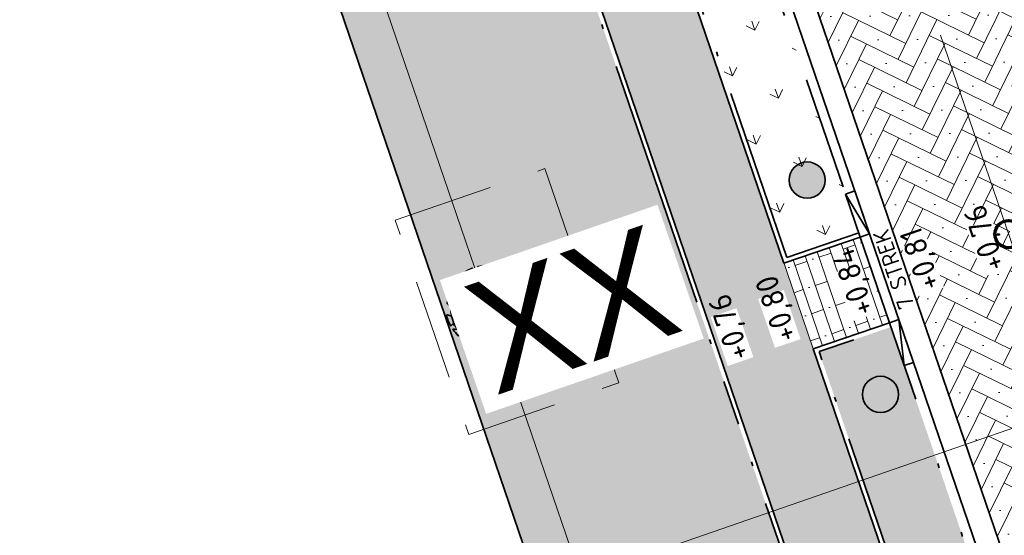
# Model space of a CAD drawing. Header units: metres. Extents: x 264779 to 275389, y 575281 to 580396.
# Tile 143 of 174: x 265509 to 265531, y 576957 to 576968. Entities that reach past the tile are written whole.
import ezdxf
from ezdxf.enums import TextEntityAlignment as Align

# ---------------------------------------------------------------- set-up
doc = ezdxf.new("R2018")
doc.units = ezdxf.units.M
for name, pattern in [('AM-AS', [16, 10, -2, 2, -2]), ('B-WE-VH-KANTOPSLUITING_OPSLUITBAND_[AFMETINGEN1]-G', [10, 5.5, -0.875, 0, -0.875, 1, -0.875, 0, -0.875]), ('B-WE-VH-KANTOPSLUITING_TROTTOIRBAND_RWS_[AFMETINGEN1]-G', [10, 2.5, -1.5, 0, -1.5, 0, -1.5, 0, -1.5, 0, -1.5]), ('HIDDEN', [9.525, 6.35, -3.175])]:
    doc.linetypes.add(name, pattern=pattern)
for name, color, linetype, lineweight, true_color in [('B-WE-KL-TRACE-A', 9, 'Continuous', 13, 0x808080), ('N-GV-GR-BOOM-S', 7, 'Continuous', 35, 0x00a500), ('N-GV-GR-GRAS_BERMKRUIDENMENGSEL-A', 7, 'Continuous', 18, 0x00a500), ('N-OI-RI-BELUCHTINGSDRAINAGE_PVC_160-G', 3, 'B-WE-RI-DRAINAGE_PVC_160-G', 35, 0x00ff00), ('N-WE-VH-VERHARDING_STRAATBAKSTEEN_DIKFORMAAT_KEPER-ROOD-PAARS-A', 7, 'Continuous', 18, 0xa45729), ('N-WE-VH-VERHARDING_STRAATBAKSTEEN_WAALFORMAAT_HALF_PAARS-BRUIN-A', 7, 'Continuous', 18, 0x66332b)]:
    doc.layers.add(name, color=color, linetype=linetype, lineweight=lineweight, true_color=true_color)
for name, color, linetype, lineweight in [('N-WA-RI-DETAIL1-G', 1, 'HIDDEN', 18), ('N-WE-AM-AS-G', 10, 'AM-AS', 18), ('N-WE-GW-TALUD_KRUIN-G', 3, 'Continuous', 35), ('N-WE-VH-GOOT_SBS-G', 40, 'Continuous', 35), ('N-WE-VH-KANTOPSLUITING_ELEMENT_VERLOOPBAND_110-220x250_190-220x160-G', 40, 'Continuous', 35), ('N-WE-VH-KANTOPSLUITING_INRITBAND_190-220x160-G', 60, 'B-WE-VH-KANTOPSLUITING_GAZONBAND_[AFMETINGEN1]-G', 35), ('N-WE-VH-KANTOPSLUITING_OPSLUITBAND_100x200-G', 60, 'B-WE-VH-KANTOPSLUITING_OPSLUITBAND_[AFMETINGEN1]-G', 35), ('N-WE-VH-KANTOPSLUITING_TROTTOIRBAND_RWS_110-220x250-G', 60, 'B-WE-VH-KANTOPSLUITING_TROTTOIRBAND_RWS_[AFMETINGEN1]-G', 35), ('N-WE-VH-KNIKLIJN_AANDUIDING-G', 30, 'Continuous', 18), ('N-WE-VH-VERHARDING_BETON-A', 254, 'Continuous', 18), ('N-WE-VH-VERHARDING_STRAATBAKSTEEN_DIKFORMAAT_KEPER-G', 40, 'Continuous', 35), ('N-WE-VH-VERHARDING_STRAATBAKSTEEN_WAALFORMAAT_HALF-G', 40, 'Continuous', 35), ('N-XX-AL-HOOGTELABEL-T25-M', 7, 'Continuous', 25), ('N-XX-AL-TOPOGRAFIE-G', 7, 'Continuous', 35), ('X-XX-AL-T18-1000', 10, 'Continuous', 18)]:
    doc.layers.add(name, color=color, linetype=linetype, lineweight=lineweight)
doc.layers.add('X-XX-AL-HULPLAAG-G', color=6, linetype='Continuous', lineweight=18, plot=False)
doc.layers.add('X-XX-AL-T70-250', color=210, linetype='Continuous', lineweight=70, plot=False)
doc.styles.add('NLCS-ISO-ANNOTATIVE-T18', font='NLCS-ISO.ttf', dxfattribs={"height": 1.8})
doc.styles.add('NLCS-ISO-M1000-T25', font='NLCS-ISO.ttf', dxfattribs={"height": 2.5})
doc.styles.get("Standard").update_dxf_attribs({"font": 'arial.ttf'})
doc.linetypes.add('B-WE-RI-DRAINAGE_PVC_160-G', pattern='A,10.25,-3,[160,NLCS.shx,S=0.25,R=0,X=0,Y=0],-3.5,["o",Standard,S=1,R=0,X=-0.35,Y=-0.35],-3.25', length=20)
doc.linetypes.add('B-WE-VH-KANTOPSLUITING_GAZONBAND_[AFMETINGEN1]-G', pattern='A,4,-3,[160,NLCS.shx,S=0.25,R=0,X=0,Y=0],-3', length=10)
pattern_1 = [(109.0885258, (229379.4453, 679350.7839), (-1.011904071, 0.491604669), [0.2109375, -1.380052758]), (64.0885258, (229379.4453, 679350.7839), (-1.011904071, 0.491604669), [0.2109375, -0.9140625]), (154.0885258, (229379.4453, 679350.7839), (-0.491604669, -1.011904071), [0.2109375, -0.9140625])]

# ---------------------------------------------------------------- blocks, each defined once
blk = doc.blocks.new('*U156')
for p, q in [((-0.5, 0), (0, 0.11)), ((0, 0.11), (-0.5, 0.11)), ((-0.5, 0.11), (-0.5, 0)), ((0, 0), (0, 0.11)), ((-0.5, 0), (0, 0))]:
    blk.add_line(p, q)
blk = doc.blocks.new('BOOM')
blk.add_lwpolyline([(0.4, 4.34), (0.41, 4.35), (0.41, 4.36), (0.42, 4.37), (0.43, 4.38), (0.44, 4.38), (0.44, 4.39), (0.45, 4.4), (0.46, 4.41), (0.46, 4.42), (0.47, 4.43), (0.47, 4.44), (0.48, 4.46), (0.48, 4.48), (0.47, 4.5), (0.47, 4.53), (0.44, 4.64, -0.52938), (0.49, 4.7, -0.087139), (2.05, 4.26, -0.372341), (2.11, 4.12), (2.17, 3.8), (2.01, 3.64), (1.84, 3.67), (1.63, 3.52), (1.71, 3.32), (1.92, 3.25), (2.5, 3.38), (2.64, 3.31), (2.63, 3.18), (2.5, 3.1), (2.38, 2.71), (2.53, 2.46), (2.92, 3.09, -0.504641), (3.14, 2.89, 0.331948), (3.27, 2.69, 0.282008), (3.68, 2.77), (3.65, 2.75, -0.512156), (3.84, 2.75, -0.16076), (4.7, -0.05), (4.59, -0.16), (4.59, -0.27), (4.48, -0.29), (4.5, -0.4), (4.33, -0.35), (4.28, -0.48), (4.48, -0.61), (4.55, -0.66), (4.66, -0.55, -0.106371), (4, -2.41), (3.42, -2.03), (3.31, -2.1), (3.24, -1.79), (3.03, -1.54), (2.79, -1.55), (2.79, -1.83), (2.61, -2.47), (2.64, -2.59), (2.77, -2.61), (3.62, -2.93, -0.236298), (-0.21, -4.62, 0.159625), (-0.32, -4.4, 0.350802), (-0.29, -4.17, -0.504641), (-0.55, -4.05), (-0.49, -3.84), (-0.6, -3.65), (-0.74, -3.67), (-0.76, -3.82), (-0.87, -3.88), (-1, -3.79), (-1.11, -3.2), (-1.19, -3.12), (-1.4, -3.13), (-1.46, -3.38), (-1.55, -3.41), (-1.63, -3.62), (-1.85, -3.5, 0.733583), (-1.77, -3.66, -0.861625), (-1.72, -3.81, 0.279978), (-1.88, -4.05), (-1.88, -4.06, -0.827056), (-2.04, -4.23, -0.116774), (-3.83, -2.36), (-3.79, -2.35), (-3.76, -2.34), (-3.74, -2.33), (-3.72, -2.32), (-3.71, -2.31), (-3.7, -2.3), (-3.69, -2.29), (-3.47, -2.01), (-3.47, -2), (-3.47, -1.99), (-3.46, -1.99), (-3.46, -1.98), (-3.46, -1.97), (-3.45, -1.96), (-3.45, -1.95), (-3.44, -1.94), (-3.44, -1.92), (-3.43, -1.91), (-3.42, -1.9), (-3.42, -1.88), (-3.41, -1.87), (-3.4, -1.85), (-3.39, -1.84), (-3.39, -1.82), (-3.38, -1.81), (-3.38, -1.79), (-3.38, -1.78), (-3.38, -1.77), (-3.38, -1.76), (-3.38, -1.75), (-3.38, -1.74), (-3.39, -1.73), (-3.4, -1.73), (-3.4, -1.72), (-3.41, -1.72), (-3.42, -1.72), (-3.43, -1.72), (-3.44, -1.72), (-3.45, -1.72), (-3.46, -1.71), (-3.47, -1.71), (-3.48, -1.71), (-3.49, -1.7), (-3.5, -1.69), (-3.52, -1.68), (-3.53, -1.67), (-3.54, -1.67), (-3.55, -1.66), (-3.56, -1.65), (-3.58, -1.64), (-3.59, -1.62), (-3.6, -1.61), (-3.83, -1.87), (-3.84, -1.86), (-3.85, -1.84), (-3.86, -1.83), (-3.87, -1.81), (-3.88, -1.8), (-3.89, -1.79), (-3.91, -1.78), (-3.94, -1.77), (-3.98, -1.78), (-4.04, -1.79), (-4.11, -1.81, -0.040997), (-4.42, -0.95), (-4.26, -0.97), (-4.11, -1.07), (-4.04, -1), (-3.95, -0.85), (-4.03, -0.72), (-3.99, -0.52), (-4.17, -0.51), (-4.29, -0.39), (-4.51, -0.53, -0.05814), (-4.6, 0.76), (-4.47, 0.74), (-3.96, 0.34), (-3.74, 0.41), (-2.88, 0.64), (-2.81, 0.92), (-3.14, 1.05), (-3.19, 1.16), (-3.8, 1.46), (-3.81, 1.63), (-4.02, 1.8), (-4.1, 1.97), (-3.96, 2.19), (-3.65, 2.24), (-3.36, 2.43), (-3.36, 2.62), (-3.54, 2.83), (-3.49, 2.92), (-3.56, 3.05, -0.13428), (-1.53, 4.46, -0.541727), (-1.47, 4.41), (-1.48, 4.28), (-1.48, 4.21), (-1.47, 4.16), (-1.46, 4.12), (-1.44, 4.09), (-1.42, 4.07), (-1.39, 4.05), (-1.37, 4.03), (-1.35, 4.02), (-1.33, 4), (-1.32, 3.99), (-1.3, 3.97), (-1.29, 3.96), (-1.27, 3.95), (-1.26, 3.94), (-1.24, 3.94), (-1.23, 3.94), (-1.21, 3.94), (-1.19, 3.95), (-1.17, 3.96), (-1.15, 3.97), (-1.14, 3.98), (-1.12, 3.99), (-1.1, 4), (-1.08, 4), (-1.06, 4.01), (-1.04, 4.01), (-1.02, 4.01), (-1, 4.02), (-0.98, 4.02), (-0.97, 4.02), (-0.95, 4.03), (-0.94, 4.04), (-0.92, 4.05), (-0.91, 4.06), (-0.9, 4.08), (-0.89, 3.99), (-0.87, 3.96), (-0.77, 3.8), (-0.56, 3.68), (-0.85, 4.16), (-0.85, 4.17), (-0.85, 4.18), (-0.84, 4.2), (-0.84, 4.21), (-0.85, 4.23), (-0.85, 4.24), (-0.86, 4.25), (-0.88, 4.27), (-0.9, 4.28), (-0.92, 4.3), (-0.94, 4.32), (-0.97, 4.35), (-1, 4.38), (-1.03, 4.42), (-1.11, 4.52, -0.543104), (-1.08, 4.59, -0.046766), (-0.22, 4.72, -0.385168), (-0.17, 4.68), (-0.14, 4.5), (-0.13, 4.45), (-0.11, 4.41), (-0.1, 4.38), (-0.08, 4.37), (-0.06, 4.36), (-0.04, 4.36), (-0.03, 4.36), (-0.01, 4.36), (0.01, 4.35), (0.02, 4.35), (0.04, 4.34), (0.06, 4.34), (0.07, 4.33), (0.09, 4.32), (0.1, 4.32), (0.11, 4.31), (0.13, 4.3), (0.14, 4.3), (0.15, 4.29), (0.17, 4.28), (0.18, 4.28), (0.19, 4.27), (0.19, 4.26), (0.2, 4.25), (0.21, 4.24), (0.21, 4.23), (0.22, 4.23), (0.22, 4.22), (0.23, 4.21), (0.23, 4.21), (0.24, 4.2), (0.25, 4.2), (0.26, 4.2), (0.27, 4.21), (0.28, 4.21), (0.29, 4.22), (0.3, 4.22), (0.31, 4.23), (0.32, 4.24), (0.33, 4.26), (0.34, 4.27), (0.35, 4.28), (0.36, 4.3), (0.37, 4.31), (0.38, 4.32), (0.39, 4.33)], format="xyb", close=True)
blk.add_circle((0, 0), 0.138)
at = {"lineweight": 30, "flags": 104}
blk.add_attdef('01', text='', height=1.8, dxfattribs=at).set_placement((-2.45, 3.09), align=Align.TOP_LEFT)

msp = doc.modelspace()

# ---------------------------------------------------------------- hatches: boundary and pattern name
at = {"layer": 'B-WE-KL-TRACE-A'}
h = msp.add_hatch(dxfattribs=at)
h.set_pattern_fill('DOTS', color=256, scale=0.5)
h.set_pattern_definition([(0, (265713.50372, 576754.34745), (0.079375, 0.15875), [0, -0.15875])])
h.paths.add_polyline_path([(265257.497, 576901.576), (265280.092, 576836.285), (265298.31, 576783.268), (265291.791, 576781.392), (265239.384, 576934.357), (265222.655, 576983.209), (265230.7, 576979.939), (265245.297, 576937.421), (265245.427, 576937.04)])
h.paths.add_polyline_path([(265223.141, 576984.793), (265219.917, 576993.606), (265211.971, 577028.584), (265210.547, 577042.097), (265222.786, 577002.989), (265229.989, 576982.009)])
h.paths.add_polyline_path([(265207.488, 577055.376), (265208.876, 577042.208), (265202.774, 577069.069)])
h.paths.add_polyline_path([(265194.59, 577097.909), (265209.11, 577055.736), (265209.669, 577050.426), (265224.354, 577003.504), (265246.856, 576937.963), (265259.058, 576902.111), (265281.655, 576836.813), (265331.28, 576692.401), (265402.247, 576711.023), (265417.831, 576715.057), (265434.246, 576719.393), (265450.777, 576723.65), (265466.98, 576727.876), (265483.558, 576732.243), (265517.748, 576741.103), (265533.987, 576745.376), (265551.26, 576749.845), (265566.674, 576753.911), (265582.241, 576757.871), (265589.311, 576759.685), (265591.043, 576760.329), (265486.412, 577064.17), (265488.303, 577064.821), (265593.602, 576759.04), (265591.727, 576758.343), (265591.58, 576758.769), (265589.803, 576758.108), (265582.65, 576756.272), (265567.088, 576752.314), (265551.677, 576748.248), (265534.403, 576743.779), (265518.165, 576739.506), (265483.975, 576730.646), (265467.398, 576726.28), (265451.191, 576722.053), (265434.662, 576717.796), (265418.248, 576713.46), (265402.664, 576709.426), (265330.216, 576690.416), (265298.846, 576781.706), (265290.739, 576779.372), (265237.824, 576933.823), (265212.508, 577007.744), (265210.34, 577028.314), (265197.8, 577083.516), (265193.03, 577097.371)])
at = {"layer": 'N-GV-GR-GRAS_BERMKRUIDENMENGSEL-A'}
h = msp.add_hatch(dxfattribs=at)
h.set_pattern_fill('AGR-KRUIDEN', color=256, scale=0.5625, pattern_type=2)
h.set_pattern_definition(pattern_1)
edge = h.paths.add_edge_path()
edge.add_line((265544.192, 576895.666), (265546.356, 576896.476))
edge.add_line((265546.356, 576896.476), (265508.74, 577006.395))
edge.add_line((265508.74, 577006.395), (265502.494, 577024.584))
edge.add_line((265502.494, 577024.584), (265501.502, 577024.714))
edge.add_arc((265500.991, 577016.9), 7.83, 86.2552, 97.004)
edge.add_line((265500.036, 577024.672), (265499.053, 577024.486))
edge.add_line((265499.053, 577024.486), (265499.122, 577024.136))
edge.add_line((265499.122, 577024.136), (265499.682, 577022.506))
edge.add_line((265499.682, 577022.506), (265496.419, 577021.386))
edge.add_line((265496.419, 577021.386), (265497.88, 577017.13))
edge.add_line((265497.88, 577017.13), (265499.544, 577012.439))
edge.add_line((265499.544, 577012.439), (265501.088, 577012.255))
edge.add_line((265501.088, 577012.255), (265540.334, 576897.439))
edge.add_line((265540.334, 576897.439), (265543.159, 576898.476))
edge.add_line((265543.159, 576898.476), (265544.192, 576895.666))
edge = h.paths.add_edge_path()
edge.add_line((265546.66, 576895.587), (265544.512, 576894.792))
edge.add_line((265544.512, 576894.792), (265545.439, 576892.27))
edge.add_line((265545.439, 576892.27), (265542.476, 576891.172))
edge.add_line((265542.476, 576891.172), (265587.997, 576757.999))
edge.add_line((265587.997, 576757.999), (265589.325, 576758.45))
edge.add_line((265589.325, 576758.45), (265589.374, 576758.308))
edge.add_arc((265586.801, 576765.883), 8, 288.7583, 298.8426)
edge.add_line((265590.66, 576758.875), (265589.455, 576762.422))
edge.add_line((265589.455, 576762.422), (265590.43, 576767.326))
edge.add_line((265590.43, 576767.326), (265573.686, 576816.611))
edge.add_line((265573.686, 576816.611), (265546.66, 576895.587))
h = msp.add_hatch(dxfattribs=at)
h.set_pattern_fill('AGR-KRUIDEN', color=256, scale=0.5625, pattern_type=2)
h.set_pattern_definition(pattern_1)
edge = h.paths.add_edge_path()
edge.add_line((265525.933, 576962.949), (265527.523, 576963.492))
edge.add_line((265527.523, 576963.492), (265523.242, 576976.003))
edge.add_line((265523.242, 576976.003), (265523.45, 576976.074))
edge.add_line((265523.45, 576976.074), (265512.619, 577007.724))
edge.add_line((265512.619, 577007.724), (265509.696, 577016.235))
edge.add_line((265509.696, 577016.235), (265509.488, 577016.163))
edge.add_line((265509.488, 577016.163), (265508.35, 577019.478))
edge.add_arc((265500.992, 577016.951), 7.78, 18.9534, 49.9498)
edge.add_line((265505.998, 577022.906), (265505.192, 577023.499))
edge.add_line((265505.192, 577023.499), (265510.821, 577007.108))
edge.add_line((265510.821, 577007.108), (265525.933, 576962.949))
h = msp.add_hatch(dxfattribs=at)
h.set_pattern_fill('AGR-KRUIDEN', color=256, scale=0.5625, pattern_type=2)
h.set_pattern_definition(pattern_1)
edge = h.paths.add_edge_path()
edge.add_line((265532.681, 576949.102), (265532.473, 576949.03))
edge.add_line((265532.473, 576949.03), (265528.235, 576961.411))
edge.add_line((265528.235, 576961.411), (265526.646, 576960.867))
edge.add_line((265526.646, 576960.867), (265575.768, 576817.321))
edge.add_line((265575.768, 576817.321), (265592.702, 576767.475))
edge.add_line((265592.702, 576767.475), (265591.728, 576762.571))
edge.add_line((265591.728, 576762.571), (265592.508, 576760.276))
edge.add_arc((265586.801, 576765.883), 8, 315.5076, 378.764)
edge.add_line((265594.376, 576768.456), (265577.567, 576817.934))
edge.add_line((265577.567, 576817.934), (265532.681, 576949.102))
at = {"layer": 'N-WE-VH-VERHARDING_BETON-A'}
h = msp.add_hatch(color=256, dxfattribs=at)
h.dxf.hatch_style = 1
edge = h.paths.add_edge_path()
edge.add_arc((265526.385, 576964.655), 0.4, 0, 360)
h = msp.add_hatch(color=256, dxfattribs=at)
h.dxf.hatch_style = 1
edge = h.paths.add_edge_path()
edge.add_arc((265528.004, 576959.924), 0.4, 0, 360)
at = {"layer": 'N-WE-VH-VERHARDING_STRAATBAKSTEEN_DIKFORMAAT_KEPER-ROOD-PAARS-A'}
h = msp.add_hatch(dxfattribs=at)
h.set_pattern_fill('AVH-SBS_DIKFORMAAT_KEPER', color=256, scale=28.125, angle=224.86, pattern_type=2)
h.set_pattern_definition([(243.94852576, (71081.12664, 116682.96285), (0.1782353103, -0.51914757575), [1.5525, -0.77625]), (153.94852576, (71082.1727, 116682.45148), (0.1782353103, -0.51914757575), [1.5525, -0.77625]), (243.94852576, (71080.87485, 116682.0059), (0.1782353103, -0.51914757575), [0, -2.32875]), (243.94852576, (71081.56445, 116682.5328), (0.1782353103, -0.51914757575), [0, -2.32875])])
edge = h.paths.add_edge_path()
edge.add_line((265532.019, 576952.578), (265536.56, 576954.132))
edge.add_arc((265544.602, 576956.885), 8.5, 154.071, 198.8915, ccw=False)
edge.add_line((265536.958, 576960.601), (265530.831, 576963.462))
edge.add_line((265530.831, 576963.462), (265533.924, 576969.582))
edge.add_arc((265537.641, 576977.227), 8.5, 198.8915, 244.071, ccw=False)
edge.add_line((265529.599, 576974.475), (265525.057, 576972.921))
edge.add_line((265525.057, 576972.921), (265532.019, 576952.578))
at = {"layer": 'N-WE-VH-VERHARDING_STRAATBAKSTEEN_WAALFORMAAT_HALF_PAARS-BRUIN-A'}
h = msp.add_hatch(dxfattribs=at)
h.set_pattern_fill('AVH-SBS_WAALFORMAAT_HALFST', color=256, scale=28.125, angle=359.8649, style=0, pattern_type=2)
h.set_pattern_definition([(18.95339914, (53431.10338, 115509.40288), (-0.09134972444, 0.2660014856), []), (108.95339914, (53432.1674, 115509.7683), (-1.0640059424, -0.3653988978), [0.28125, -0.28125]), (108.95339914, (53431.544, 115509.8516), (-1.0640059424, -0.3653988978), [0.28125, -0.28125]), (18.95339914, (53431.5897, 115509.7186), (-0.1826994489, 0.5320029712), [0, -1.125, 0, 0, 0]), (18.95339914, (53432.03036, 115510.1673), (-0.1826994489, 0.5320029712), [0, -1.125, 0, 0, 0])])
edge = h.paths.add_edge_path()
edge.add_line((265573.781, 576816.644), (265590.533, 576767.333))
edge.add_line((265590.533, 576767.333), (265592.599, 576767.469))
edge.add_line((265592.599, 576767.469), (265575.674, 576817.289))
edge.add_line((265575.674, 576817.289), (265526.519, 576960.929))
edge.add_line((265526.519, 576960.929), (265525.817, 576962.981))
edge.add_line((265525.817, 576962.981), (265510.727, 577007.076))
edge.add_line((265510.727, 577007.076), (265505.058, 577023.583))
edge.add_arc((265500.992, 577016.951), 7.78, 58.4908, 78.0135)
edge.add_line((265502.607, 577024.561), (265508.835, 577006.427))
edge.add_line((265508.835, 577006.427), (265573.781, 576816.644))
h = msp.add_hatch(dxfattribs=at)
h.set_pattern_fill('AVH-SBS_WAALFORMAAT_HALFST', color=256, scale=28.125, angle=89.803, style=0, pattern_type=2)
h.set_pattern_definition([(108.891480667, (53431.10338, 115509.40288), (-0.26610005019, -0.09106220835), []), (198.89148067, (53430.7391, 115510.4673), (0.3642488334, -1.0644002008), [0.28125, -0.28125]), (198.89148067, (53430.6552, 115509.844), (0.3642488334, -1.0644002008), [0.28125, -0.28125]), (108.89148067, (53430.7882, 115509.88955), (-0.5322001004, -0.1821244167), [0, -1.125, 0, 0, 0]), (108.89148067, (53430.34, 115510.3307), (-0.5322001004, -0.1821244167), [0, -1.125, 0, 0, 0])])
h.paths.add_polyline_path([(265526.519, 576960.929), (265528.203, 576961.506), (265527.555, 576963.398), (265525.871, 576962.822)])

# ---------------------------------------------------------------- linework, layer by layer
at = {"layer": 'N-OI-RI-BELUCHTINGSDRAINAGE_PVC_160-G'}
msp.add_circle((265519.335, 576961.829), 0.823, dxfattribs=at)
at = {"layer": 'N-WA-RI-DETAIL1-G', "ltscale": 0.35, "flags": 128}
msp.add_lwpolyline([(265517.285, 576963.768), (265520.594, 576964.908), (265522.222, 576960.18), (265518.913, 576959.041)], close=True, dxfattribs=at)
at = {"layer": 'N-WE-AM-AS-G', "flags": 128}
msp.add_lwpolyline([(265487.798, 577088.927), (265515.362, 577008.665), (265580.312, 576818.87), (265621.801, 576696.744, 0.161993), (265640.874, 576671.586, -0.161362), (265659.907, 576646.545), (265678.877, 576591.153)], format="xyb", dxfattribs=at)
at = {"layer": 'N-WE-GW-TALUD_KRUIN-G', "ltscale": 0.99999, "flags": 128}
msp.add_lwpolyline([(265546.356, 576896.476), (265544.192, 576895.666), (265543.159, 576898.476), (265540.334, 576897.439), (265501.088, 577012.255), (265499.544, 577012.439), (265497.88, 577017.13), (265496.419, 577021.386), (265499.682, 577022.506), (265499.122, 577024.136), (265499.053, 577024.486)], dxfattribs=at)
at = {"layer": 'N-WE-VH-GOOT_SBS-G', "flags": 128}
msp.add_lwpolyline([(265525.057, 576972.921), (265524.584, 576972.759), (265531.546, 576952.416), (265532.019, 576952.578)], close=True, dxfattribs=at)
at = {"layer": 'N-WE-VH-KANTOPSLUITING_INRITBAND_190-220x160-G'}
msp.add_line((265527.555, 576963.398), (265528.203, 576961.506), dxfattribs=at)
at = {"layer": 'N-WE-VH-KANTOPSLUITING_OPSLUITBAND_100x200-G', "flags": 128}
for points in [[(265590.588, 576759.087), (265589.455, 576762.422), (265590.43, 576767.326), (265573.686, 576816.611), (265508.74, 577006.395), (265502.494, 577024.584)], [(265527.523, 576963.492), (265525.933, 576962.949), (265510.821, 577007.108), (265505.192, 577023.499)], [(265592.428, 576760.511), (265591.728, 576762.571), (265592.702, 576767.475), (265575.768, 576817.321), (265526.646, 576960.867), (265528.235, 576961.411)]]:
    msp.add_lwpolyline(points, dxfattribs=at)
at = {"layer": 'N-WE-VH-KANTOPSLUITING_TROTTOIRBAND_RWS_110-220x250-G', "ltscale": 0.99999, "flags": 128}
for points in [[(265527.177, 576964.503), (265523.565, 576975.057)], [(265532.148, 576949.976), (265528.472, 576960.719)]]:
    msp.add_lwpolyline(points, dxfattribs=at)
at = {"layer": 'N-WE-VH-KNIKLIJN_AANDUIDING-G', "ltscale": 0.75}
msp.add_line((265525.817, 576962.981), (265526.519, 576960.929), dxfattribs=at)
at = {"layer": 'N-WE-VH-VERHARDING_STRAATBAKSTEEN_DIKFORMAAT_KEPER-G', "flags": 128}
msp.add_lwpolyline([(265529.599, 576974.475), (265525.057, 576972.921), (265532.019, 576952.578), (265536.56, 576954.132, -0.412379), (265541.8, 576964.909), (265542.399, 576965.119), (265540.915, 576969.367), (265540.443, 576969.202, -0.41605)], format="xyb", close=True, dxfattribs=at)
at = {"layer": 'N-WE-VH-VERHARDING_STRAATBAKSTEEN_WAALFORMAAT_HALF-G', "flags": 128}
for points in [[(265590.677, 576759.137), (265589.559, 576762.429), (265590.533, 576767.333), (265573.781, 576816.644), (265508.835, 577006.427), (265502.607, 577024.561)], [(265527.555, 576963.398), (265525.871, 576962.822), (265510.727, 577007.076), (265505.058, 577023.583)], [(265592.35, 576760.43), (265591.625, 576762.565), (265592.599, 576767.469), (265575.674, 576817.289), (265526.519, 576960.929), (265528.203, 576961.506)]]:
    msp.add_lwpolyline(points, dxfattribs=at)
at = {"layer": 'N-XX-AL-TOPOGRAFIE-G', "ltscale": 0.99999}
for centre in [(265526.385, 576964.655), (265528.004, 576959.924)]:
    msp.add_circle(centre, 0.4, dxfattribs=at)
at = {"layer": 'X-XX-AL-HULPLAAG-G', "flags": 128}
msp.add_lwpolyline([(265498.452, 577022.805), (265504.578, 577004.968), (265569.522, 576815.191), (265587.212, 576763.12)], dxfattribs=at)
at = {"layer": 'X-XX-AL-HULPLAAG-G'}
msp.add_lwpolyline([(265561.247, 576969.677), (265501.522, 576949.009), (265530.922, 576864.052), (265590.646, 576884.72)], close=True, dxfattribs=at)

# ---------------------------------------------------------------- block references
at = {"layer": 'N-GV-GR-BOOM-S'}
ref = msp.add_blockref('BOOM', (265519.335, 576961.829), dxfattribs=dict(at, xscale=0.2, yscale=0.2, zscale=0.2, rotation=19.0885257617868))
lines = msp.add_mtext('XX', dxfattribs={"layer": '0', "insert": (265518.671, 576962.254), "char_height": 2.5, "attachment_point": 1, "rotation": 19.0885, "bg_fill": 3, "box_fill_scale": 1.125, "bg_fill_color": 256, "bg_fill_transparency": 0})
ref.add_attrib('01', '', (265518.671, 576962.254)).embed_mtext(lines)
at = {"layer": 'N-WE-VH-KANTOPSLUITING_ELEMENT_VERLOOPBAND_110-220x250_190-220x160-G', "yscale": 2, "zscale": 2}
for p, xscale, rotation in [((265527.44, 576964.415), 2, 108.8914806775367), ((265528.735, 576960.631), -2, 108.8914806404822)]:
    msp.add_blockref('*U156', p, dxfattribs=dict(at, xscale=xscale, rotation=rotation))

# ---------------------------------------------------------------- next in the draw order: texts
at = {"layer": 'N-XX-AL-HOOGTELABEL-T25-M', "char_height": 0.5, "width": 1.04288, "attachment_point": 1, "rotation": 108.9534, "style": 'NLCS-ISO-M1000-T25', "bg_fill": 3, "box_fill_scale": 1.1, "bg_fill_color": 256, "bg_fill_transparency": 0}
for s, insert in [('+0,76', (265530.3, 576962.581)), ('+0,80', (265525.704, 576961.014)), ('+0,76', (265524.66, 576960.614))]:
    msp.add_mtext(s, dxfattribs=dict(at, insert=insert))
at = {"layer": 'X-XX-AL-T18-1000', "insert": (265528.292, 576962.684), "char_height": 0.36, "width": 4.0716, "attachment_point": 5, "rotation": 108.9534, "style": 'NLCS-ISO-ANNOTATIVE-T18', "bg_fill": 3, "box_fill_scale": 1.1, "bg_fill_color": 256, "bg_fill_transparency": 0}
msp.add_mtext('7 STREK', dxfattribs=at)

# ---------------------------------------------------------------- next in the draw order: linework, layer by layer
at = {"layer": 'X-XX-AL-T70-250'}
msp.add_circle((265530.831, 576963.462), 0.3, dxfattribs=at)

# ---------------------------------------------------------------- next in the draw order: texts
at = {"layer": 'N-XX-AL-HOOGTELABEL-T25-M', "char_height": 0.5, "width": 1.04288, "attachment_point": 1, "rotation": 108.9534, "style": 'NLCS-ISO-M1000-T25', "bg_fill": 3, "box_fill_scale": 1.1, "bg_fill_color": 256, "bg_fill_transparency": 0}
for s, insert in [('+0,81', (265528.868, 576962.155)), ('+0,84', (265527.404, 576961.597))]:
    msp.add_mtext(s, dxfattribs=dict(at, insert=insert))

doc.saveas('drawing.dxf')
